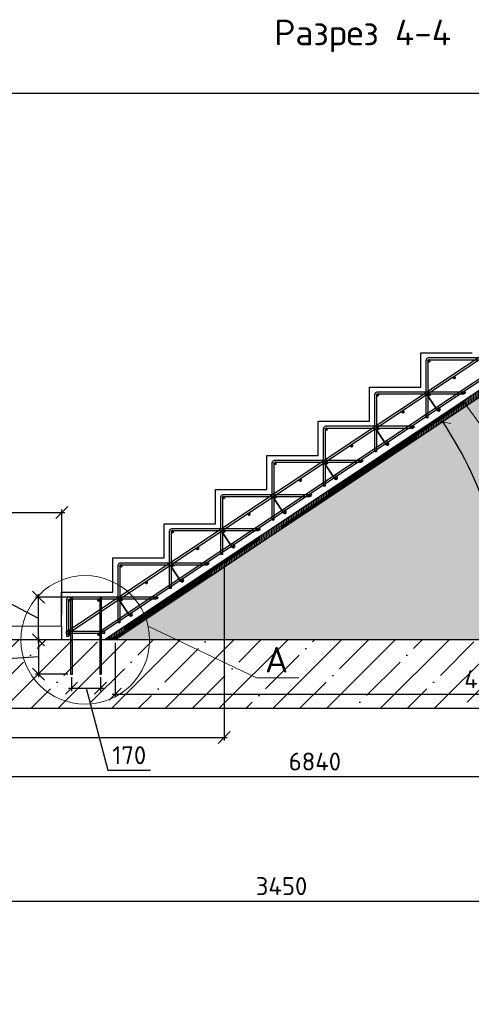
# Model space of a CAD drawing. Header units: millimetres. Extents: x 125896 to 2572636, y -120305 to 130347.
# Tile 22 of 256: x 303498 to 308777, y -97434 to -85910. Entities that reach past the tile are written whole.
import ezdxf

# ---------------------------------------------------------------- set-up
doc = ezdxf.new("R2010")
doc.units = ezdxf.units.MM
doc.linetypes.add('CENTER', pattern=[2, 1.25, -0.25, 0.25, -0.25])
for name, color, linetype, lineweight in [('Арматура', 152, 'Continuous', 40), ('ОСИ', 7, 'CENTER', 15), ('Основная 0.35', 200, 'Continuous', 35), ('Столовая Двери и окна', 7, 'Continuous', 15), ('ТЕКСТ', 7, 'Continuous', 15)]:
    doc.layers.add(name, color=color, linetype=linetype, lineweight=lineweight)
doc.layers.add('ФВ-2', color=7, linetype='Continuous')
doc.styles.get("Standard").update_dxf_attribs({"font": 'isocpeur.ttf'})
doc.styles.add('ГОСТ', font='isocpeur.ttf')
doc.dimstyles.new('Осевые', dxfattribs={"dimscale": 0.7, "dimtxt": 450, "dimasz": 400, "dimexe": 100, "dimexo": 100, "dimgap": 100, "dimtad": 1, "dimdec": 0, "dimzin": 0, "dimdsep": 46, "dimtxsty": 'Standard', "dimblk": 'OBLIQUE', "dimcen": 9, "dimdle": 100, "dimazin": 0, "dimtm": 1e-09, "dimtfac": 1, "dimtdec": 0, "dimtofl": 0, "dimtmove": 0, "dimatfit": 3, "dimfxl": 1, "dimtolj": 1, "dimtzin": 0, "dimarcsym": 0})

# ---------------------------------------------------------------- blocks, each defined once
blk = doc.blocks.new('_OBLIQUE')
at = {"color": 0, "linetype": 'ByBlock'}
blk.add_line((-0.5, -0.5), (0.5, 0.5), dxfattribs=at)
blk = doc.blocks.new('*D974')
at = {"layer": 'Defpoints', "color": 0, "linetype": 'ByBlock', "lineweight": 20, "ltscale": 13, "transparency": 16777216}
for p in [(300109, -93169, 6200), (313789, -93169), (313789, -94768)]:
    blk.add_point(p, dxfattribs=at)
at = {"layer": 'ОСИ', "color": 0, "linetype": 'ByBlock', "lineweight": -2, "ltscale": 13, "transparency": 16777216}
for p, q in [((300109, -93204), (300109, -94803)), ((313789, -93204), (313789, -94803)), ((300074, -94768), (313824, -94768))]:
    blk.add_line(p, q, dxfattribs=at)
at = {"layer": 'ОСИ', "color": 0, "linetype": 'ByBlock', "lineweight": -2, "ltscale": 13, "transparency": 16777216, "xscale": 140, "yscale": 140, "zscale": 140, "rotation": 180}
blk.add_blockref('_OBLIQUE', (300109, -94768), dxfattribs=at)
at = {"layer": 'ОСИ', "color": 0, "linetype": 'ByBlock', "lineweight": -2, "ltscale": 13, "transparency": 16777216, "xscale": 140, "yscale": 140, "zscale": 140}
blk.add_blockref('_OBLIQUE', (313789, -94768), dxfattribs=at)
at = {"layer": 'ОСИ', "color": 0, "linetype": 'ByBlock', "ltscale": 13, "transparency": 16777216, "insert": (306949, -94593), "char_height": 210, "attachment_point": 5}
blk.add_mtext('\\A1;6840', dxfattribs=at)
blk = doc.blocks.new('*D967')
at = {"layer": 'Defpoints', "color": 0, "linetype": 'ByBlock', "lineweight": 20, "ltscale": 13, "transparency": 16777216}
for p in [(305889, -92275), (300109, -93681, 6200), (305889, -94311)]:
    blk.add_point(p, dxfattribs=at)
at = {"layer": 'ОСИ', "color": 0, "linetype": 'ByBlock', "lineweight": -2, "ltscale": 13, "transparency": 16777216}
for p, q in [((305889, -92310), (305889, -94346)), ((300109, -93716), (300109, -94346)), ((300074, -94311), (305924, -94311))]:
    blk.add_line(p, q, dxfattribs=at)
at = {"layer": 'ОСИ', "color": 0, "linetype": 'ByBlock', "lineweight": -2, "ltscale": 13, "transparency": 16777216, "xscale": 140, "yscale": 140, "zscale": 140, "rotation": 180}
blk.add_blockref('_OBLIQUE', (300109, -94311), dxfattribs=at)
at = {"layer": 'ОСИ', "color": 0, "linetype": 'ByBlock', "lineweight": -2, "ltscale": 13, "transparency": 16777216, "xscale": 140, "yscale": 140, "zscale": 140}
blk.add_blockref('_OBLIQUE', (305889, -94311), dxfattribs=at)
at = {"layer": 'ОСИ', "color": 0, "linetype": 'ByBlock', "ltscale": 13, "transparency": 16777216, "insert": (302999, -94136), "char_height": 210, "attachment_point": 5}
blk.add_mtext('\\A1;2890', dxfattribs=at)
blk = doc.blocks.new('*D976')
at = {"layer": 'Defpoints', "color": 0, "linetype": 'ByBlock', "lineweight": 20, "ltscale": 13, "transparency": 16777216}
for p in [(304029, -93169), (303718, -93569), (304094, -93569)]:
    blk.add_point(p, dxfattribs=at)
at = {"layer": 'ОСИ', "color": 0, "linetype": 'ByBlock', "lineweight": -2, "ltscale": 13, "transparency": 16777216}
for p, q in [((303994, -93169), (303683, -93169)), ((303718, -93134), (303718, -93604)), ((303718, -93369), (303041, -93413)), ((303041, -93413), (303041, -93952)), ((304059, -93569), (303683, -93569))]:
    blk.add_line(p, q, dxfattribs=at)
at = {"layer": 'ОСИ', "color": 0, "linetype": 'ByBlock', "lineweight": -2, "ltscale": 13, "transparency": 16777216, "xscale": 140, "yscale": 140, "zscale": 140}
for p, rotation in [((303718, -93169), 90), ((303718, -93569), 270)]:
    blk.add_blockref('_OBLIQUE', p, dxfattribs=dict(at, rotation=rotation))
at = {"layer": 'ОСИ', "color": 0, "linetype": 'ByBlock', "ltscale": 13, "transparency": 16777216, "insert": (302866, -93683), "char_height": 210, "attachment_point": 5, "rotation": 90}
blk.add_mtext('\\A1;200', dxfattribs=at)
blk = doc.blocks.new('*D977')
at = {"layer": 'Defpoints', "color": 0, "linetype": 'ByBlock', "lineweight": 20, "ltscale": 13, "transparency": 16777216}
for p in [(303718, -92669), (304114, -92669), (304049, -93169)]:
    blk.add_point(p, dxfattribs=at)
at = {"layer": 'ОСИ', "color": 0, "linetype": 'ByBlock', "lineweight": -2, "ltscale": 13, "transparency": 16777216}
for p, q in [((303027, -92554), (303027, -92015)), ((303718, -92919), (303027, -92554)), ((303718, -93204), (303718, -92634)), ((304079, -92669), (303683, -92669)), ((304014, -93169), (303683, -93169))]:
    blk.add_line(p, q, dxfattribs=at)
at = {"layer": 'ОСИ', "color": 0, "linetype": 'ByBlock', "lineweight": -2, "ltscale": 13, "transparency": 16777216, "xscale": 140, "yscale": 140, "zscale": 140}
for p, rotation in [((303718, -92669), 90), ((303718, -93169), 270)]:
    blk.add_blockref('_OBLIQUE', p, dxfattribs=dict(at, rotation=rotation))
at = {"layer": 'ОСИ', "color": 0, "linetype": 'ByBlock', "ltscale": 13, "transparency": 16777216, "insert": (302852, -92285), "char_height": 210, "attachment_point": 5, "rotation": 90}
blk.add_mtext('\\A1;250', dxfattribs=at)
blk = doc.blocks.new('*D978')
at = {"layer": 'Defpoints', "color": 0, "linetype": 'ByBlock', "lineweight": 20, "ltscale": 13, "transparency": 16777216}
for p in [(304104, -93569), (304444, -93569), (304444, -93733)]:
    blk.add_point(p, dxfattribs=at)
at = {"layer": 'ОСИ', "color": 0, "linetype": 'ByBlock', "lineweight": -2, "ltscale": 13, "transparency": 16777216}
for p, q in [((304104, -93604), (304104, -93768)), ((304444, -93604), (304444, -93768)), ((304069, -93733), (304479, -93733)), ((304274, -93733), (304530, -94694)), ((304530, -94694), (305027, -94694))]:
    blk.add_line(p, q, dxfattribs=at)
at = {"layer": 'ОСИ', "color": 0, "linetype": 'ByBlock', "lineweight": -2, "ltscale": 13, "transparency": 16777216, "xscale": 140, "yscale": 140, "zscale": 140, "rotation": 180}
blk.add_blockref('_OBLIQUE', (304104, -93733), dxfattribs=at)
at = {"layer": 'ОСИ', "color": 0, "linetype": 'ByBlock', "lineweight": -2, "ltscale": 13, "transparency": 16777216, "xscale": 140, "yscale": 140, "zscale": 140}
blk.add_blockref('_OBLIQUE', (304444, -93733), dxfattribs=at)
at = {"layer": 'ОСИ', "color": 0, "linetype": 'ByBlock', "ltscale": 13, "transparency": 16777216, "insert": (304779, -94519), "char_height": 210, "attachment_point": 5}
blk.add_mtext('\\A1;170', dxfattribs=at)
blk = doc.blocks.new('*D980')
at = {"layer": 'Defpoints', "color": 0, "linetype": 'ByBlock', "lineweight": 20, "ltscale": 13, "transparency": 16777216}
for p in [(304614, -93169, -360), (313389, -93169, -360), (313389, -93805)]:
    blk.add_point(p, dxfattribs=at)
at = {"layer": 'ОСИ', "color": 0, "linetype": 'ByBlock', "lineweight": -2, "ltscale": 13, "transparency": 16777216}
for p, q in [((304614, -93204), (304614, -93840)), ((313389, -93204), (313389, -93840)), ((304579, -93805), (313424, -93805))]:
    blk.add_line(p, q, dxfattribs=at)
at = {"layer": 'ОСИ', "color": 0, "linetype": 'ByBlock', "lineweight": -2, "ltscale": 13, "transparency": 16777216, "xscale": 140, "yscale": 140, "zscale": 140, "rotation": 180}
blk.add_blockref('_OBLIQUE', (304614, -93805), dxfattribs=at)
at = {"layer": 'ОСИ', "color": 0, "linetype": 'ByBlock', "lineweight": -2, "ltscale": 13, "transparency": 16777216, "xscale": 140, "yscale": 140, "zscale": 140}
blk.add_blockref('_OBLIQUE', (313389, -93805), dxfattribs=at)
at = {"layer": 'ОСИ', "color": 0, "linetype": 'ByBlock', "ltscale": 13, "transparency": 16777216, "insert": (309001, -93630), "char_height": 210, "attachment_point": 5}
blk.add_mtext('\\A1;4387', dxfattribs=at)
blk = doc.blocks.new('*D981')
at = {"layer": 'Defpoints', "color": 0, "linetype": 'ByBlock', "lineweight": 20, "ltscale": 13, "transparency": 16777216}
for p in [(313167, -87467, -360), (309128, -92273), (304489, -93169, -360), (304614, -93169, -360), (313389, -93169, -360)]:
    blk.add_point(p, dxfattribs=at)
at = {"layer": 'ОСИ', "color": 0, "linetype": 'ByBlock', "lineweight": -2, "ltscale": 13, "transparency": 16777216}
blk.add_arc((304614, -93169), 4602, 0, 33.6901, dxfattribs=at)
at = {"layer": 'ОСИ', "color": 0, "linetype": 'ByBlock', "lineweight": -2, "ltscale": 13, "transparency": 16777216, "xscale": 140, "yscale": 140, "zscale": 140}
for p, rotation in [((308443, -90616), 123.6900675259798), ((309216, -93169), 270.0000000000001)]:
    blk.add_blockref('_OBLIQUE', p, dxfattribs=dict(at, rotation=rotation))
at = {"layer": 'ОСИ', "color": 0, "linetype": 'ByBlock', "ltscale": 13, "transparency": 16777216, "insert": (309186, -91785), "char_height": 210, "attachment_point": 5, "rotation": 286.845}
blk.add_mtext('\\A1;33.7°', dxfattribs=at)
blk = doc.blocks.new('*D984')
at = {"layer": 'Defpoints', "color": 0, "linetype": 'ByBlock', "lineweight": 20, "ltscale": 13, "transparency": 16777216}
for p in [(303989, -91678), (300509, -92907), (303989, -92907)]:
    blk.add_point(p, dxfattribs=at)
at = {"layer": 'ОСИ', "color": 0, "linetype": 'ByBlock', "lineweight": -2, "ltscale": 13, "transparency": 16777216}
for p, q in [((300474, -91678), (304024, -91678)), ((300509, -92872), (300509, -91643)), ((303989, -92872), (303989, -91643))]:
    blk.add_line(p, q, dxfattribs=at)
at = {"layer": 'ОСИ', "color": 0, "linetype": 'ByBlock', "lineweight": -2, "ltscale": 13, "transparency": 16777216, "xscale": 140, "yscale": 140, "zscale": 140, "rotation": 180}
blk.add_blockref('_OBLIQUE', (300509, -91678), dxfattribs=at)
at = {"layer": 'ОСИ', "color": 0, "linetype": 'ByBlock', "lineweight": -2, "ltscale": 13, "transparency": 16777216, "xscale": 140, "yscale": 140, "zscale": 140}
blk.add_blockref('_OBLIQUE', (303989, -91678), dxfattribs=at)
at = {"layer": 'ОСИ', "color": 0, "linetype": 'ByBlock', "ltscale": 13, "transparency": 16777216, "insert": (302249, -91503), "char_height": 210, "attachment_point": 5}
blk.add_mtext('\\A1;1740', dxfattribs=at)
blk = doc.blocks.new('*D1147')
at = {"layer": 'Defpoints', "color": 0, "linetype": 'ByBlock', "lineweight": 20, "ltscale": 13, "transparency": 16777216}
for p in [(303109, -95540), (310009, -95540), (310009, -96226)]:
    blk.add_point(p, dxfattribs=at)
at = {"layer": 'ОСИ', "color": 0, "linetype": 'ByBlock', "lineweight": -2, "ltscale": 13, "transparency": 16777216}
for p, q in [((303109, -95575), (303109, -96261)), ((310009, -95575), (310009, -96261)), ((303074, -96226), (310044, -96226))]:
    blk.add_line(p, q, dxfattribs=at)
at = {"layer": 'ОСИ', "color": 0, "linetype": 'ByBlock', "lineweight": -2, "ltscale": 13, "transparency": 16777216, "xscale": 140, "yscale": 140, "zscale": 140, "rotation": 180}
blk.add_blockref('_OBLIQUE', (303109, -96226), dxfattribs=at)
at = {"layer": 'ОСИ', "color": 0, "linetype": 'ByBlock', "lineweight": -2, "ltscale": 13, "transparency": 16777216, "xscale": 140, "yscale": 140, "zscale": 140}
blk.add_blockref('_OBLIQUE', (310009, -96226), dxfattribs=at)
at = {"layer": 'ОСИ', "color": 0, "linetype": 'ByBlock', "ltscale": 13, "transparency": 16777216, "insert": (306559, -96051), "char_height": 210, "attachment_point": 5}
blk.add_mtext('\\A1;3450', dxfattribs=at)

msp = doc.modelspace()

# ---------------------------------------------------------------- hatches: boundary and pattern name
at = {"layer": 'Арматура'}
h = msp.add_hatch(color=256, dxfattribs=at)
edge = h.paths.add_edge_path()
edge.add_arc((308282.5, -89903.2), 10, 0, 360)
h = msp.add_hatch(color=256, dxfattribs=at)
edge = h.paths.add_edge_path()
edge.add_arc((308579, -90099.7), 10, 0, 360)
h = msp.add_hatch(color=256, dxfattribs=at)
edge = h.paths.add_edge_path()
edge.add_arc((307682.5, -90303.2), 10, 0, 360)
h = msp.add_hatch(color=256, dxfattribs=at)
edge = h.paths.add_edge_path()
edge.add_arc((308279, -90299.7), 10, 0, 360)
h = msp.add_hatch(color=256, dxfattribs=at)
edge = h.paths.add_edge_path()
edge.add_arc((308696.2, -90275.5), 10, 0, 360)
h = msp.add_hatch(color=256, dxfattribs=at)
edge = h.paths.add_edge_path()
edge.add_arc((308396.2, -90475.5), 10, 0, 360)
h = msp.add_hatch(color=256, dxfattribs=at)
edge = h.paths.add_edge_path()
edge.add_arc((307979, -90499.7), 10, 0, 360)
h = msp.add_hatch(color=256, dxfattribs=at)
edge = h.paths.add_edge_path()
edge.add_arc((307082.5, -90703.2), 10, 0, 360)
h = msp.add_hatch(color=256, dxfattribs=at)
edge = h.paths.add_edge_path()
edge.add_arc((307679, -90699.7), 10, 0, 360)
h = msp.add_hatch(color=256, dxfattribs=at)
edge = h.paths.add_edge_path()
edge.add_arc((308096.2, -90675.5), 10, 0, 360)
h = msp.add_hatch(color=256, dxfattribs=at)
edge = h.paths.add_edge_path()
edge.add_arc((307379, -90899.7), 10, 0, 360)
h = msp.add_hatch(color=256, dxfattribs=at)
edge = h.paths.add_edge_path()
edge.add_arc((307796.2, -90875.5), 10, 0, 360)
h = msp.add_hatch(color=256, dxfattribs=at)
edge = h.paths.add_edge_path()
edge.add_arc((306482.5, -91103.2), 10, 0, 360)
h = msp.add_hatch(color=256, dxfattribs=at)
edge = h.paths.add_edge_path()
edge.add_arc((307079, -91099.7), 10, 0, 360)
h = msp.add_hatch(color=256, dxfattribs=at)
edge = h.paths.add_edge_path()
edge.add_arc((307496.2, -91075.5), 10, 0, 360)
h = msp.add_hatch(color=256, dxfattribs=at)
edge = h.paths.add_edge_path()
edge.add_arc((307196.2, -91275.5), 10, 0, 360)
h = msp.add_hatch(color=256, dxfattribs=at)
edge = h.paths.add_edge_path()
edge.add_arc((306779, -91299.7), 10, 0, 360)
h = msp.add_hatch(color=256, dxfattribs=at)
edge = h.paths.add_edge_path()
edge.add_arc((305882.5, -91503.2), 10, 0, 360)
h = msp.add_hatch(color=256, dxfattribs=at)
edge = h.paths.add_edge_path()
edge.add_arc((306479, -91499.7), 10, 0, 360)
h = msp.add_hatch(color=256, dxfattribs=at)
edge = h.paths.add_edge_path()
edge.add_arc((306896.2, -91475.5), 10, 0, 360)
h = msp.add_hatch(color=256, dxfattribs=at)
edge = h.paths.add_edge_path()
edge.add_arc((306179, -91699.7), 10, 0, 360)
h = msp.add_hatch(color=256, dxfattribs=at)
edge = h.paths.add_edge_path()
edge.add_arc((306596.2, -91675.5), 10, 0, 360)
h = msp.add_hatch(color=256, dxfattribs=at)
edge = h.paths.add_edge_path()
edge.add_arc((305282.5, -91903.2), 10, 0, 360)
h = msp.add_hatch(color=256, dxfattribs=at)
edge = h.paths.add_edge_path()
edge.add_arc((305879, -91899.7), 10, 0, 360)
h = msp.add_hatch(color=256, dxfattribs=at)
edge = h.paths.add_edge_path()
edge.add_arc((306296.2, -91875.5), 10, 0, 360)
h = msp.add_hatch(color=256, dxfattribs=at)
edge = h.paths.add_edge_path()
edge.add_arc((305996.2, -92075.5), 10, 0, 360)
h = msp.add_hatch(color=256, dxfattribs=at)
edge = h.paths.add_edge_path()
edge.add_arc((305579, -92099.7), 10, 0, 360)
h = msp.add_hatch(color=256, dxfattribs=at)
edge = h.paths.add_edge_path()
edge.add_arc((304682.5, -92303.2), 10, 0, 360)
h = msp.add_hatch(color=256, dxfattribs=at)
edge = h.paths.add_edge_path()
edge.add_arc((305279, -92299.7), 10, 0, 360)
h = msp.add_hatch(color=256, dxfattribs=at)
edge = h.paths.add_edge_path()
edge.add_arc((305696.2, -92275.5), 10, 0, 360)
h = msp.add_hatch(color=256, dxfattribs=at)
edge = h.paths.add_edge_path()
edge.add_arc((304979, -92499.7), 10, 0, 360)
h = msp.add_hatch(color=256, dxfattribs=at)
edge = h.paths.add_edge_path()
edge.add_arc((305396.2, -92475.5), 10, 0, 360)
h = msp.add_hatch(color=256, dxfattribs=at)
edge = h.paths.add_edge_path()
edge.add_arc((304082.5, -92703.2), 10, 0, 360)
h = msp.add_hatch(color=256, dxfattribs=at)
edge = h.paths.add_edge_path()
edge.add_arc((304423.5, -92703.2), 10, 0, 360)
h = msp.add_hatch(color=256, dxfattribs=at)
edge = h.paths.add_edge_path()
edge.add_arc((304679, -92699.7), 10, 0, 360)
h = msp.add_hatch(color=256, dxfattribs=at)
edge = h.paths.add_edge_path()
edge.add_arc((305096.2, -92675.5), 10, 0, 360)
h = msp.add_hatch(color=256, dxfattribs=at)
edge = h.paths.add_edge_path()
edge.add_arc((304796.2, -92875.5), 10, 0, 360)
h = msp.add_hatch(color=256, dxfattribs=at)
edge = h.paths.add_edge_path()
edge.add_arc((304082.5, -93103.2), 10, 0, 360)
h = msp.add_hatch(color=256, dxfattribs=at)
edge = h.paths.add_edge_path()
edge.add_arc((304423.5, -93103.2), 10, 0, 360)
at = {"layer": 'Столовая Двери и окна', "lineweight": 25, "true_color": 0xc7c8ca, "transparency": 33554648}
h = msp.add_hatch(dxfattribs=at)
h.set_pattern_fill('ANSI35', color=9, scale=70)
h.paths.add_polyline_path([(300009.4, -93969.2), (313888.5, -93969.2), (313888.5, -93169.2), (300009.4, -93169.2)])
at = {"layer": 'ФВ-2', "lineweight": 20, "true_color": 0x000000}
h = msp.add_hatch(dxfattribs=at)
h.set_pattern_fill('ANSI32', color=18, scale=2, angle=43)
h.set_pattern_definition([(88, (-80295.503, -200335.97), (-19.03839525, 0.6648354), []), (88, (-80288.935, -200329.845), (-19.03839525, 0.6648354), [])])
h.paths.add_polyline_path([(313388.5, -87467), (313388.5, -87409.2), (313128.5, -87409.2), (304488.5, -93169.2), (304613.8, -93169.2), (313167.1, -87467)])
h = msp.add_hatch(dxfattribs=at)
h.set_pattern_fill('AR-CONC', color=18, scale=2)
h.set_pattern_definition([(50, (-81908.26, -200335.97), (364.36934, -31.87817), [38.1, -419.1]), (355, (-81908.26, -200335.97), (-70.48684, 382.1137), [30.48, -335.28117]), (100.45144, (-81877.9, -200338.63), (293.8825, 350.2355), [32.38002, -356.1805]), (46.1842, (-81908.26, -200234.37), (542.1581, -84.08466), [57.15, -628.65]), (96.63556, (-81863.1, -200241.4), (474.8083, 494.85225), [48.57005, -534.2712]), (351.18415, (-81908.26, -200234.37), (474.8083, 494.85225), [45.7199, -502.9195]), (21, (-81857.46, -200259.77), (303.22878, -204.5304), [38.1, -419.1]), (326, (-81857.46, -200259.77), (123.60406, 368.37593), [30.48, -335.28]), (71.451445, (-81832.2, -200276.8), (426.83284, 163.84554), [32.38002, -356.17988]), (37.5, (-81908.26, -200335.97), (6.177207, 169.110078), [0, -331.216, 0, -340.36, 0, -336.55]), (7.5, (-81908.26, -200335.97), (133.639325, 200.36115), [0, -194.056, 0, -323.596, 0, -128.27]), (327.5, (-82021.54, -200335.97), (271.18119, -11.45749), [0, -127, 0, -396.24, 0, -525.78]), (317.5, (-82072.34, -200335.97), (296.25836, 50.85298), [0, -165.1, 0, -263.144, 0, -373.38])])
edge = h.paths.add_edge_path()
edge.add_line((304613.8, -93169.2), (313167.1, -87467))
edge.add_line((313167.1, -87467), (313388.5, -87467))
edge.add_line((313388.5, -87467), (313388.5, -93169.2))
edge.add_line((313388.5, -93169.2), (304488.5, -93169.2))

# ---------------------------------------------------------------- linework, layer by layer
at = {"layer": 'Арматура'}
for centre in [(308282.5, -89903.2, -6200), (308579, -90099.7, -6200), (307682.5, -90303.2, -6200), (308279, -90299.7, -6200), (308696.2, -90275.5, -6161.6), (308396.2, -90475.5, -6161.6), (307979, -90499.7, -6200), (307082.5, -90703.2, -6200), (307679, -90699.7, -6200), (308096.2, -90675.5, -6161.6), (307379, -90899.7, -6200), (307796.2, -90875.5, -6161.6), (306482.5, -91103.2, -6200), (307079, -91099.7, -6200), (307496.2, -91075.5, -6161.6), (307196.2, -91275.5, -6161.6), (306779, -91299.7, -6200), (305882.5, -91503.2, -6200), (306479, -91499.7, -6200), (306896.2, -91475.5, -6161.6), (306179, -91699.7, -6200), (306596.2, -91675.5, -6161.6), (305282.5, -91903.2, -6200), (305879, -91899.7, -6200), (306296.2, -91875.5, -6161.6), (305996.2, -92075.5, -6161.6), (305579, -92099.7, -6200), (304682.5, -92303.2, -6200), (305279, -92299.7, -6200), (305696.2, -92275.5, -6161.6), (304979, -92499.7, -6200), (305396.2, -92475.5, -6161.6), (304082.5, -92703.2, -6200), (304423.5, -92703.2, -6200), (304679, -92699.7, -6200), (305096.2, -92675.5, -6161.6), (304796.2, -92875.5, -6161.6), (304082.5, -93103.2, -6200), (304423.5, -93103.2, -6200)]:
    msp.add_circle(centre, 10, dxfattribs=at)
at = {"layer": 'Основная 0.35'}
for p, q in [((308383.6, -90483.6, -6161.6), (308266.3, -90307.7, -6200)), ((308291.7, -90291.7, -6200), (308301.2, -90306.7, -6200)), ((308408.9, -90467.5, -6161.6), (308395.6, -90446.5, -6161.6)), ((307691.7, -90691.7, -6200), (307701.2, -90706.7, -6200)), ((307783.6, -90883.6, -6161.6), (307666.3, -90707.7, -6200)), ((307808.9, -90867.5, -6161.6), (307795.6, -90846.5, -6161.6)), ((307183.6, -91283.6, -6161.6), (307066.3, -91107.7, -6200)), ((307091.7, -91091.7, -6200), (307101.2, -91106.7, -6200)), ((307208.9, -91267.5, -6161.6), (307195.6, -91246.5, -6161.6)), ((306491.7, -91491.7, -6200), (306501.2, -91506.7, -6200)), ((306583.6, -91683.6, -6161.6), (306466.3, -91507.7, -6200)), ((306608.9, -91667.5, -6161.6), (306595.6, -91646.5, -6161.6)), ((305983.6, -92083.6, -6161.6), (305866.3, -91907.7, -6200)), ((305891.7, -91891.7, -6200), (305901.2, -91906.7, -6200)), ((306008.9, -92067.5, -6161.6), (305995.6, -92046.5, -6161.6)), ((305383.6, -92483.6, -6161.6), (305266.3, -92307.7, -6200)), ((305291.7, -92291.7, -6200), (305301.2, -92306.7, -6200)), ((305408.9, -92467.5, -6161.6), (305395.6, -92446.5, -6161.6)), ((304783.6, -92883.6, -6161.6), (304666.3, -92707.7, -6200)), ((304691.7, -92691.7, -6200), (304701.2, -92706.7, -6200)), ((304808.9, -92867.5, -6161.6), (304795.6, -92846.5, -6161.6))]:
    msp.add_line(p, q, dxfattribs=at)
for centre, start, end in [((308279, -90299.7, -6200), 32.40892, 212.40892), ((308396.2, -90475.5, -6161.6), 212.40892, 32.40892), ((307679, -90699.7, -6200), 32.40892, 212.40892), ((307796.2, -90875.5, -6161.6), 212.40892, 32.40892), ((307079, -91099.7, -6200), 32.40892, 212.40892), ((307196.2, -91275.5, -6161.6), 212.40892, 32.40892), ((306479, -91499.7, -6200), 32.40892, 212.40892), ((306596.2, -91675.5, -6161.6), 212.40892, 32.40892), ((305879, -91899.7, -6200), 32.40892, 212.40892), ((305996.2, -92075.5, -6161.6), 212.40892, 32.40892), ((305279, -92299.7, -6200), 32.40892, 212.40892), ((305396.2, -92475.5, -6161.6), 212.40892, 32.40892), ((304679, -92699.7, -6200), 32.40892, 212.40892), ((304796.2, -92875.5, -6161.6), 212.40892, 32.40892)]:
    msp.add_arc(centre, 15, start, end, dxfattribs=at)
at = {"layer": 'Столовая Двери и окна', "color": 18, "lineweight": 30, "true_color": 0x000000}
for p, q in [((300509.4, -86769.2), (313388.5, -86769.2, -6200)), ((313128.5, -87409.2, -6668), (304488.5, -93169.2, -6560)), ((313167.1, -87467, -6855.5), (304613.8, -93169.2, -6748.6)), ((303988.5, -93009.2, -5480), (303988.5, -93169.2, -6200))]:
    msp.add_line(p, q, dxfattribs=at)
at = {"layer": 'Столовая Двери и окна', "color": 18, "lineweight": 20, "true_color": 0x000000}
for p, q in [((312695.6, -95888.6, -6200), (308680.6, -90374.5, -6560)), ((303988.5, -93009.2, -6200), (300509.7, -93009.2)), ((304999.2, -93009.1, -6920), (306266.5, -93613.3, -6200)), ((306266.5, -93613.3, -6200), (306760.8, -93613.3, -6200))]:
    msp.add_line(p, q, dxfattribs=at)
at = {"layer": 'Столовая Двери и окна', "color": 146, "lineweight": 30, "true_color": 0x105689}
msp.add_line((304044.5, -93071.8, -6200), (304044.5, -93091.8, -6200), dxfattribs=at)
for points, elevation in [([(313070.4, -87085.8), (313059.3, -87069.2), (304036.5, -93084.4), (304047.6, -93101)], -6598.4), ([(313195.4, -87256.5), (313184.3, -87239.9), (304427.8, -93077.5), (304438.9, -93094.2)], -6560)]:
    msp.add_lwpolyline(points, close=True, dxfattribs=dict(at, elevation=elevation))
at = {"layer": 'Столовая Двери и окна', "color": 18, "lineweight": 20, "true_color": 0x000000, "elevation": -6560}
msp.add_lwpolyline([(313388.5, -87467), (313388.5, -87409.2), (313128.5, -87409.2), (304488.5, -93169.2), (304613.8, -93169.2), (313167.1, -87467), (313388.5, -87467)], close=True, dxfattribs=at)
msp.add_lwpolyline([(304613.8, -93169.2), (313167.1, -87467), (313388.5, -87467), (313388.5, -93169.2), (304488.5, -93169.2)], dxfattribs=at)
at = {"layer": 'Столовая Двери и окна', "color": 18, "lineweight": 30, "true_color": 0x000000, "elevation": -6200}
msp.add_lwpolyline([(303988.5, -93009.2), (303988.5, -92609.2), (304588.5, -92609.2), (304588.5, -92209.2), (305188.5, -92209.2), (305188.5, -91809.2), (305788.5, -91809.2), (305788.5, -91409.2), (306388.5, -91409.2), (306388.5, -91009.2), (306988.5, -91009.2), (306988.5, -90609.2), (307588.5, -90609.2), (307588.5, -90209.2), (308188.5, -90209.2), (308188.5, -89809.2), (308788.5, -89809.2)], dxfattribs=at)
at = {"layer": 'Столовая Двери и окна', "color": 146, "lineweight": 30, "true_color": 0x105689, "elevation": -6200}
for points in [[(308286.3, -89889.2), (309288.5, -89889.2), (309288.5, -89869.2), (308272.6, -89869.2), (308272.6, -89869.2), (308272.6, -89869.2)], [(308268.5, -89906), (308268.5, -90569.2), (308248.5, -90569.2), (308248.5, -89894.2)], [(307668.5, -90306), (307668.5, -90969.2), (307648.5, -90969.2), (307648.5, -90294.2)], [(307686.3, -90289.2), (308688.5, -90289.2), (308688.5, -90269.2), (307672.6, -90269.2), (307672.6, -90269.2), (307672.6, -90269.2)], [(307068.5, -90706), (307068.5, -91369.2), (307048.5, -91369.2), (307048.5, -90694.2)], [(307086.3, -90689.2), (308088.5, -90689.2), (308088.5, -90669.2), (307072.6, -90669.2), (307072.6, -90669.2), (307072.6, -90669.2)], [(306468.5, -91106), (306468.5, -91769.2), (306448.5, -91769.2), (306448.5, -91094.2)], [(306486.3, -91089.2), (307488.5, -91089.2), (307488.5, -91069.2), (306472.6, -91069.2), (306472.6, -91069.2), (306472.6, -91069.2)], [(305868.5, -91506), (305868.5, -92169.2), (305848.5, -92169.2), (305848.5, -91494.2)], [(305886.3, -91489.2), (306888.5, -91489.2), (306888.5, -91469.2), (305872.6, -91469.2), (305872.6, -91469.2), (305872.6, -91469.2)], [(305268.5, -91906), (305268.5, -92569.2), (305248.5, -92569.2), (305248.5, -91894.2)], [(305286.3, -91889.2), (306288.5, -91889.2), (306288.5, -91869.2), (305272.6, -91869.2), (305272.6, -91869.2), (305272.6, -91869.2)], [(304668.5, -92306), (304668.5, -92969.2), (304648.5, -92969.2), (304648.5, -92294.2)], [(304686.3, -92289.2), (305688.5, -92289.2), (305688.5, -92269.2), (304672.6, -92269.2), (304672.6, -92269.2), (304672.6, -92269.2)], [(304068.5, -92706), (304068.5, -93129.2), (304048.5, -93129.2), (304048.5, -92694.2)], [(304086.3, -92689.2), (305088.5, -92689.2), (305088.5, -92669.2), (304072.6, -92669.2), (304072.6, -92669.2), (304072.6, -92669.2)], [(304044.5, -93091.8), (304491.7, -93091.8), (304491.7, -93071.8), (304044.5, -93071.8), (304044.5, -93071.8), (304044.5, -93071.8)]]:
    msp.add_lwpolyline(points, dxfattribs=at)
at = {"layer": 'Столовая Двери и окна', "color": 5, "lineweight": 30}
for points, elevation in [([(304113.5, -92669.2), (304093.5, -92669.2), (304093.5, -93569.2), (304113.5, -93569.2)], -6200), ([(304453.5, -92669.2), (304433.5, -92669.2), (304433.5, -93569.2), (304453.5, -93569.2)], -6200), ([(300009.4, -93969.2), (313888.5, -93969.2), (313888.5, -93169.2), (300009.4, -93169.2)], -6920)]:
    msp.add_lwpolyline(points, close=True, dxfattribs=dict(at, elevation=elevation))
at = {"layer": 'Столовая Двери и окна', "color": 18, "lineweight": 20, "true_color": 0x000000}
msp.add_circle((304264.3, -93169.2, -6920), 752.1, dxfattribs=at)
at = {"layer": 'Столовая Двери и окна', "color": 146, "lineweight": 30, "true_color": 0x105689}
for centre, radius, start, end in [((308275.9, -89896.5, -6200), 27.5, 97.03929, 175.07833), ((308287, -89907.7, -6200), 18.5, 86.19482, 184.74031), ((307675.9, -90296.5, -6200), 27.5, 97.03929, 175.07833), ((307687, -90307.7, -6200), 18.5, 86.19482, 184.74031), ((307075.9, -90696.5, -6200), 27.5, 97.03929, 175.07833), ((307087, -90707.7, -6200), 18.5, 86.19482, 184.74031), ((306475.9, -91096.5, -6200), 27.5, 97.03929, 175.07833), ((306487, -91107.7, -6200), 18.5, 86.19482, 184.74031), ((305875.9, -91496.5, -6200), 27.5, 97.03929, 175.07833), ((305887, -91507.7, -6200), 18.5, 86.19482, 184.74031), ((305275.9, -91896.5, -6200), 27.5, 97.03929, 175.07833), ((305287, -91907.7, -6200), 18.5, 86.19482, 184.74031), ((304675.9, -92296.5, -6200), 27.5, 97.03929, 175.07833), ((304687, -92307.7, -6200), 18.5, 86.19482, 184.74031), ((304075.9, -92696.5, -6200), 27.5, 97.03929, 175.07833), ((304087, -92707.7, -6200), 18.5, 86.19482, 184.74031)]:
    msp.add_arc(centre, radius, start, end, dxfattribs=at)

# ---------------------------------------------------------------- texts
at = {"insert": (226281.3, -87218.1), "char_height": 250, "attachment_point": 1, "style": 'ГОСТ'}
msp.add_mtext_dynamic_manual_height_columns('\\A1;\\pi9384.38;{\\H1.5152x;\\P\\pi1250;Общие указания\\P\\pi250;}1.^IРабочая документация разработана в соответствии с заданием на проектирование, требованиями действующих технических регламентов, стандартов, сводов правил и других документов, содержащих установленные требования.\\P2.^IРабочая документация выполнена в соответствии со следующими нормативными и техническими документами:\\P-^IСП 20.13330.2016 "Нагрузки и Воздействия";\\P-^IСП 63.13330.2012 "Бетонные и железобетонные конструкции. Основные положения";\\P-^IСП 22.13330.2016 "Основания зданий и сооружений";\\P-^IСП 45.13330.2012 "Земляные сооружения, основания и фундаменты".\\P3.   За относительную отметку 0,000 принята отметка чистого пола первого этажа.\\P4.^IПеречень видов работ, для которых необходимо составлять акты освидетельствования скрытых работ:\\P-^Iармирование конструкций;\\P-^Iосвидетельствование опалубки перед бетонированием;\\P-^Iвыполнение сварочных работ;\\P-^Iотбор контрольных проб бетона;\\P-^Iсоответствие законченных железобетонных конструкций проекту с отображением качества работ;\\P-^Iустройство монолитных конструкций, выполняемых в зимнее время;  \\P\\pi0;  -    устройство гидроизоляции;\\P\\pi250;-^Iуплотнение грунтов и обратную засыпку.\\PЗапрещается выполнение последующих работ при отсутствии актов освидетельствования предшествующих скрытых работ во всех случаях.\\P\\pi0;        5. Проект рассчитан на производство работ в период положительных температур. В случае выполнения работ при отрицательных температурах необходимо выполнять требования СНиП часть 3 по производству работ и ППР.\\P        6. При минимальной температуре воздуха до минус 15°С допускается: выдерживание бетона в конструкции методом термоса, при предварительном разогреве бетонной смеси, форсированный электроразогрев бетона в конструкции с повторным уплотнением.\\P\\pi250;При минимальной температуре воздуха до минус 25°С допускается: обогрев бетона в греющей опалубке с помощью низкотемпературных электронагревателей, электродный сквозной прогрев бетона, электрообогрев с помощью греющего провода.\\P\\pi0;7. При отрицательной температуре воздуха уплотнение грунта обратной засыпки в траншеях должно \\Pосуществляться до достижения коэффициента уплотнения 0,98. \\PВремя уплотнения грунта в зависимости от температуры воздуха: \\P\\pi250;-^Iпри t{\\H0.7x;\\So^ ;}-5, 90-120 минут; при t{\\H0.7x;\\So^ ;\\H1.42857x;-10, 60-90 минут; }при t{\\H0.7x;\\So^ ;\\H1.42857x;-20, 40-60 минут; }при t{\\H0.7x;\\So^ ;\\H1.42857x;-30, 20-30 минут;\\P\\pi0;Работы по выполнению насыпей и обратных засыпок при отрицательных температурах должны производить с учетом следующих требований:\\P\\pi250;-^Iподготовку поверхности (основания) насыпи и обратных засыпок следует выполнять с полным удалением снега, льда, промерзшего слоя слабого и пучинистого грунта на всю его глубину;\\P-^Iотсыпку в насыпь и обратные засыпки грунтов необходимо производить при их природной влажности и в талом состоянии с содержанием комьев мерзлого грунта, не превышающим требований, приведенных в приложении М СП 45.13330.2017. Свод правил. Земляные сооружения, основания и фундаменты., и, как правило, на не промерзшие ранее отсыпанные и уплотненные слои. В отдельных случаях при согласовании с автором проекта допускается грунты отсыпать на непучинистые грунты, промерзшие на глубину не более 15 см;\\P-^Iпри пониженной влажности отсыпанных грунтов для их уплотнения следует применять более тяжелое грунтоуплотняющее оборудование; \\P-^Iработы по отсыпке и уплотнению каждого слоя должны выполнять в течение одной рабочей смены; - при выполнении насыпей из глинистых грунтов при обильном снеговыпадении все работы должны быть прекращены; - перерывы в работах по выполнению насыпей и обратных засыпок допускаются только при условиях, что за время перерыва глубина промерзания ранее уплотненных пучинистых грунтов не превысит 15 см или на время перерыва ранее уплотненные грунты утепляются специальными средствами (например, маловлажным рыхлым грунтом, который в последующем удаляется); - все работы по отсыпке грунтов и их уплотнению выполняют с повышенной интенсивностью.}', width=20474.372, gutter_width=5800, heights=[24436.9], dxfattribs=at)
at = {"layer": 'ТЕКСТ', "lineweight": 25}
for s, p in [('Разрез 4-4', (306473.5, -86209.7, -6200)), ('А', (306366, -93550.8, -6200))]:
    msp.add_text(s, height=300, dxfattribs=at).set_placement(p)

# ---------------------------------------------------------------- dimensions: what is measured, and where the dimension line sits
at = {"layer": 'ОСИ', "linetype": 'ByBlock', "ltscale": 13}
dim = msp.add_angular_dim_2l(base=(309127.8, -92273), line1=((304613.8, -93169.2, -6560), (313167.1, -87467, -6560)), line2=((313388.5, -93169.2, -6560), (304488.5, -93169.2, -6560)), dimstyle='Осевые', override={"dimtxt": 300, "dimasz": 200, "dimexe": 50, "dimexo": 50, "dimlfac": 0.5, "dimdle": 50, "dimadec": 1, "dimtmove": 1}, dxfattribs=at)
dim.commit()
dim.dimension.update_dxf_attribs({"geometry": '*D981', "text_midpoint": (309185.9, -91784.9, -6200)})
for base, p1, p2, picture, middle in [((303988.5, -91677.6, -6200), (300509.4, -92906.5, -6200), (303988.5, -92906.5, -6200), '*D984', (302249, -91502.6, -6200)), ((305888.8, -94311.4, -6200), (300109.4, -93681), (305888.8, -92274.5, -6200), '*D967', (302999.1, -94136.4, -6200)), ((313788.5, -94768.2, -6200), (300109.4, -93169.2), (313788.5, -93169.2, -6200), '*D974', (306949, -94593.2, -6200)), ((313388.5, -93805.4, -6200), (304613.8, -93169.2, -6560), (313388.5, -93169.2, -6560), '*D980', (309001.2, -93630.4, -6200)), ((310009.4, -96225.7), (303109.4, -95540.1), (310009.4, -95540.1), '*D1147', (306559.4, -96050.7))]:
    dim = msp.add_linear_dim(base=base, p1=p1, p2=p2, dimstyle='Осевые', override={"dimtxt": 300, "dimasz": 200, "dimexe": 50, "dimexo": 50, "dimlfac": 0.5, "dimdle": 50, "dimtmove": 1}, dxfattribs=at)
    dim.commit()
    dim.dimension.update_dxf_attribs({"geometry": picture, "text_midpoint": middle})
for base, p1, p2, picture, middle in [((303718.4, -92669.2, -6200), (304048.5, -93169.2, -6200), (304113.5, -92669.2, -6200), '*D977', (303027.1, -92484.5, -6200)), ((303718.4, -93569.2, -6200), (304028.5, -93169.2, -6200), (304093.5, -93569.2, -6200), '*D976', (303040.9, -93483.2, -6200))]:
    dim = msp.add_linear_dim(base=base, p1=p1, p2=p2, angle=90, dimstyle='Осевые', override={"dimtxt": 300, "dimasz": 200, "dimexe": 50, "dimexo": 50, "dimlfac": 0.5, "dimdle": 50, "dimtmove": 1}, dxfattribs=at)
    dim.commit()
    dim.dimension.update_dxf_attribs({"geometry": picture, "text_midpoint": middle, "dimtype": 160})
dim = msp.add_linear_dim(base=(304443.5, -93733, -6200), p1=(304103.5, -93569.2, -6200), p2=(304443.5, -93569.2, -6200), dimstyle='Осевые', override={"dimtxt": 300, "dimasz": 200, "dimexe": 50, "dimexo": 50, "dimlfac": 0.5, "dimdle": 50, "dimtmove": 1}, dxfattribs=at)
dim.commit()
dim.dimension.update_dxf_attribs({"geometry": '*D978', "text_midpoint": (304600.3, -94693.6, -6200), "dimtype": 160})

doc.saveas('drawing.dxf')
